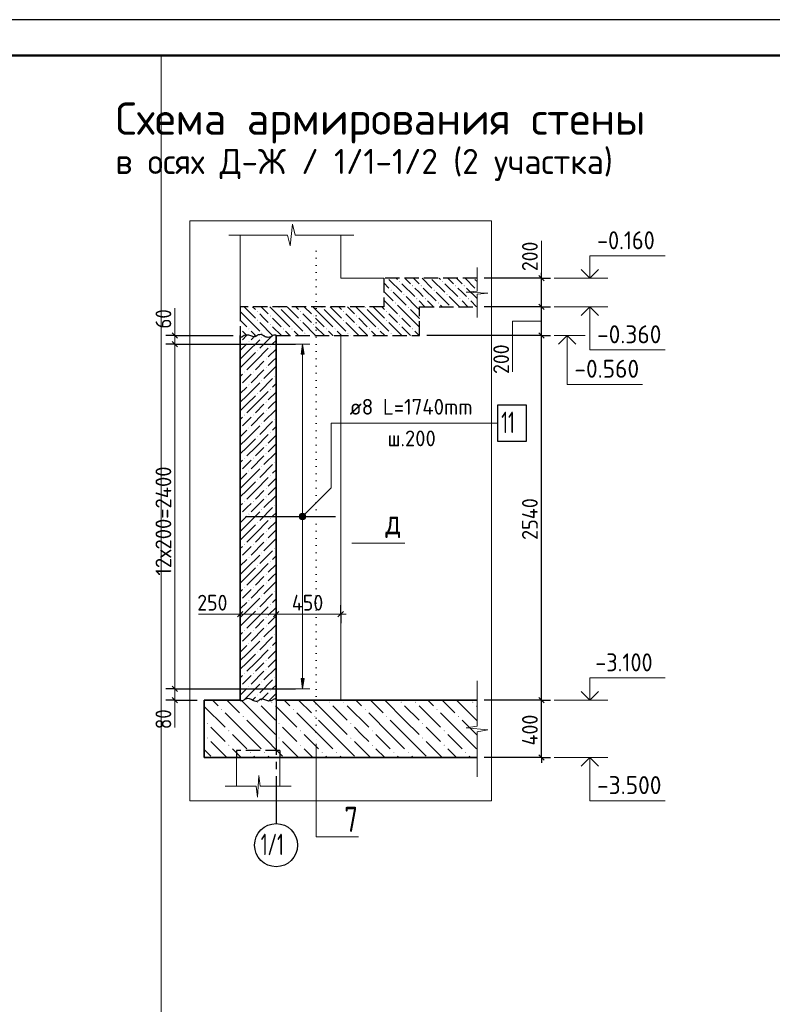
# Model space of a CAD drawing. Header units: millimetres. Extents: x 0 to 42000, y 0 to 29700.
# Tile 11 of 12: x 21027 to 31514, y 15983 to 29700. Entities that reach past the tile are written whole.
import ezdxf

# ---------------------------------------------------------------- set-up
doc = ezdxf.new("R2010")
doc.units = ezdxf.units.MM
for name, pattern in [('______2', [270, 200, -70]), ('______5', [1100, 800, -100, 100, -100]), ('______9', [100, 0, -100])]:
    doc.linetypes.add(name, pattern=pattern)
for name, color, linetype, lineweight in [('Standard', 7, 'Continuous', 25), ('Высотные отметки', 7, 'Continuous', 25), ('ЖБ Перекрытие верхний уровень', 7, '______2', 25), ('ЖБ Перекрытие нижний уровень с отделкой', 7, '______2', 25), ('ЖБ Плита Фундамента верхний уровень', 7, 'Continuous', 35), ('ЖБ Стена верхний уровень', 7, 'Continuous', 35), ('Заголовок чертежа', 7, 'Continuous', 25), ('Позиционная метка линия выноска', 7, 'Continuous', 13), ('Примечания', 7, 'Continuous', 13), ('Размерная линия_ общее', 7, 'Continuous', 13), ('Сечения символ', 7, 'Continuous', 25)]:
    doc.layers.add(name, color=color, linetype=linetype, lineweight=lineweight)
doc.layers.add('Оси', color=7, linetype='______5')
doc.layers.add('Размерная выноска', color=7, linetype='Continuous')
doc.layers.add('Стена Хомут', color=7, linetype='Continuous', lineweight=25, true_color=0x6e3c1e)
doc.styles.add('ISOCPEUR', font='txt')

msp = doc.modelspace()

# ---------------------------------------------------------------- hatches: boundary and pattern name
at = {"layer": 'ЖБ Перекрытие верхний уровень', "linetype": 'Continuous', "lineweight": 18, "transparency": 33554687}
for points in [[(26195, 25932), (26201, 25939), (26208, 25932), (26201, 25926)], [(26315, 26052), (26321, 26059), (26328, 26052), (26321, 26046)], [(26495, 25992), (26501, 25999), (26508, 25992), (26501, 25986)], [(26615, 25992), (26621, 25999), (26628, 25992), (26621, 25986)], [(26795, 25932), (26801, 25939), (26808, 25932), (26801, 25926)], [(26915, 26052), (26921, 26059), (26928, 26052), (26921, 26046)], [(27095, 25992), (27101, 25999), (27108, 25992), (27101, 25986)], [(27215, 25992), (27221, 25999), (27228, 25992), (27221, 25986)], [(27395, 25932), (27400, 25937), (27400, 25927)], [(26375, 25872), (26381, 25879), (26388, 25872), (26381, 25866)], [(26555, 25812), (26561, 25819), (26568, 25812), (26561, 25806)], [(26675, 25812), (26681, 25819), (26688, 25812), (26681, 25806)], [(26975, 25872), (26981, 25879), (26988, 25872), (26981, 25866)], [(27155, 25812), (27161, 25819), (27168, 25812), (27161, 25806)], [(27275, 25812), (27281, 25819), (27288, 25812), (27281, 25806)], [(26255, 25752), (26261, 25759), (26268, 25752), (26261, 25746)], [(26855, 25752), (26861, 25759), (26868, 25752), (26861, 25746)]]:
    msp.add_hatch(color=7, dxfattribs=at).paths.add_polyline_path(points, flags=16)
at = {"layer": 'ЖБ Перекрытие нижний уровень с отделкой', "linetype": 'Continuous', "lineweight": 18, "transparency": 33554687}
for points in [[(24635, 25692), (24641, 25699), (24648, 25692), (24641, 25686)], [(25235, 25692), (25241, 25699), (25248, 25692), (25241, 25686)], [(25835, 25692), (25841, 25699), (25848, 25692), (25841, 25686)], [(26435, 25692), (26441, 25699), (26448, 25692), (26441, 25686)], [(24335, 25632), (24341, 25639), (24348, 25632), (24341, 25626)], [(24335, 25512), (24341, 25519), (24348, 25512), (24341, 25506)], [(24515, 25572), (24521, 25579), (24528, 25572), (24521, 25566)], [(24935, 25632), (24941, 25639), (24948, 25632), (24941, 25626)], [(24935, 25512), (24941, 25519), (24948, 25512), (24941, 25506)], [(25115, 25572), (25121, 25579), (25128, 25572), (25121, 25566)], [(25535, 25632), (25541, 25639), (25548, 25632), (25541, 25626)], [(25535, 25512), (25541, 25519), (25548, 25512), (25541, 25506)], [(25715, 25572), (25721, 25579), (25728, 25572), (25721, 25566)], [(26135, 25632), (26141, 25639), (26148, 25632), (26141, 25626)], [(26135, 25512), (26141, 25519), (26148, 25512), (26141, 25506)], [(26315, 25572), (26321, 25579), (26328, 25572), (26321, 25566)], [(24100, 25397), (24101, 25399), (24108, 25392), (24101, 25386), (24100, 25387)], [(24215, 25392), (24221, 25399), (24228, 25392), (24221, 25386)], [(24515, 25452), (24521, 25459), (24528, 25452), (24521, 25446)], [(24695, 25392), (24701, 25399), (24708, 25392), (24701, 25386)], [(24815, 25392), (24821, 25399), (24828, 25392), (24821, 25386)], [(25115, 25452), (25121, 25459), (25128, 25452), (25121, 25446)], [(25295, 25392), (25301, 25399), (25308, 25392), (25301, 25386)], [(25415, 25392), (25421, 25399), (25428, 25392), (25421, 25386)], [(25715, 25452), (25721, 25459), (25728, 25452), (25721, 25446)], [(25895, 25392), (25901, 25399), (25908, 25392), (25901, 25386)], [(26015, 25392), (26021, 25399), (26028, 25392), (26021, 25386)], [(26315, 25452), (26321, 25459), (26328, 25452), (26321, 25446)], [(26495, 25392), (26501, 25399), (26508, 25392), (26501, 25386)], [(24395, 25332), (24401, 25339), (24408, 25332), (24401, 25326)], [(24995, 25332), (25001, 25339), (25008, 25332), (25001, 25326)], [(25595, 25332), (25601, 25339), (25608, 25332), (25601, 25326)], [(26195, 25332), (26201, 25339), (26208, 25332), (26201, 25326)]]:
    msp.add_hatch(color=7, dxfattribs=at).paths.add_polyline_path(points, flags=16)
at = {"layer": 'ЖБ Плита Фундамента верхний уровень', "linetype": 'Continuous', "lineweight": 18, "transparency": 33554687}
for points in [[(24335, 20192), (24341, 20199), (24348, 20192), (24341, 20186)], [(24535, 20192), (24541, 20199), (24548, 20192), (24541, 20186)], [(25335, 20192), (25341, 20199), (25348, 20192), (25341, 20186)], [(25535, 20192), (25541, 20199), (25548, 20192), (25541, 20186)], [(26335, 20192), (26341, 20199), (26348, 20192), (26341, 20186)], [(26535, 20192), (26541, 20199), (26548, 20192), (26541, 20186)], [(27335, 20192), (27341, 20199), (27348, 20192), (27341, 20186)], [(23835, 20092), (23841, 20099), (23848, 20092), (23841, 20086)], [(24835, 20092), (24841, 20099), (24848, 20092), (24841, 20086)], [(25835, 20092), (25841, 20099), (25848, 20092), (25841, 20086)], [(26835, 20092), (26841, 20099), (26848, 20092), (26841, 20086)], [(23635, 19892), (23641, 19899), (23648, 19892), (23641, 19886)], [(24135, 19992), (24141, 19999), (24148, 19992), (24141, 19986)], [(24635, 19892), (24641, 19899), (24648, 19892), (24641, 19886)], [(25135, 19992), (25141, 19999), (25148, 19992), (25141, 19986)], [(25635, 19892), (25641, 19899), (25648, 19892), (25641, 19886)], [(26135, 19992), (26141, 19999), (26148, 19992), (26141, 19986)], [(26635, 19892), (26641, 19899), (26648, 19892), (26641, 19886)], [(27135, 19992), (27141, 19999), (27148, 19992), (27141, 19986)], [(23935, 19792), (23941, 19799), (23948, 19792), (23941, 19786)], [(24935, 19792), (24941, 19799), (24948, 19792), (24941, 19786)], [(25935, 19792), (25941, 19799), (25948, 19792), (25941, 19786)], [(26935, 19792), (26941, 19799), (26948, 19792), (26941, 19786)], [(23635, 19692), (23641, 19699), (23648, 19692), (23641, 19686)], [(24635, 19692), (24641, 19699), (24648, 19692), (24641, 19686)], [(25635, 19692), (25641, 19699), (25648, 19692), (25641, 19686)], [(26635, 19692), (26641, 19699), (26648, 19692), (26641, 19686)], [(23935, 19592), (23941, 19599), (23948, 19592), (23941, 19586)], [(24235, 19492), (24241, 19499), (24248, 19492), (24241, 19486)], [(24435, 19492), (24441, 19499), (24448, 19492), (24441, 19486)], [(24935, 19592), (24941, 19599), (24948, 19592), (24941, 19586)], [(25235, 19492), (25241, 19499), (25248, 19492), (25241, 19486)], [(25435, 19492), (25441, 19499), (25448, 19492), (25441, 19486)], [(25935, 19592), (25941, 19599), (25948, 19592), (25941, 19586)], [(26235, 19492), (26241, 19499), (26248, 19492), (26241, 19486)], [(26435, 19492), (26441, 19499), (26448, 19492), (26441, 19486)], [(26935, 19592), (26941, 19599), (26948, 19592), (26941, 19586)], [(27235, 19492), (27241, 19499), (27248, 19492), (27241, 19486)]]:
    msp.add_hatch(color=7, dxfattribs=at).paths.add_polyline_path(points, flags=16)
at = {"layer": 'ЖБ Стена верхний уровень', "linetype": 'Continuous', "lineweight": 18, "transparency": 33554687}
for points in [[(24396, 25272), (24401, 25277), (24406, 25272), (24401, 25267)], [(24100, 25216), (24101, 25217), (24106, 25212), (24101, 25207), (24100, 25209)], [(24216, 25212), (24221, 25217), (24226, 25212), (24221, 25207)], [(24516, 25152), (24521, 25157), (24526, 25152), (24521, 25147)], [(24336, 25092), (24341, 25097), (24346, 25092), (24341, 25087)], [(24456, 24972), (24461, 24977), (24466, 24972), (24461, 24967)], [(24456, 24852), (24461, 24857), (24466, 24852), (24461, 24847)], [(24156, 24792), (24161, 24797), (24166, 24792), (24161, 24787)], [(24276, 24792), (24281, 24797), (24286, 24792), (24281, 24787)], [(24576, 24732), (24581, 24737), (24586, 24732), (24581, 24727)], [(24100, 24616), (24101, 24617), (24106, 24612), (24101, 24607), (24100, 24609)], [(24216, 24612), (24221, 24617), (24226, 24612), (24221, 24607)], [(24396, 24672), (24401, 24677), (24406, 24672), (24401, 24667)], [(24516, 24552), (24521, 24557), (24526, 24552), (24521, 24547)], [(24336, 24492), (24341, 24497), (24346, 24492), (24341, 24487)], [(24456, 24372), (24461, 24377), (24466, 24372), (24461, 24367)], [(24156, 24192), (24161, 24197), (24166, 24192), (24161, 24187)], [(24276, 24192), (24281, 24197), (24286, 24192), (24281, 24187)], [(24456, 24252), (24461, 24257), (24466, 24252), (24461, 24247)], [(24100, 24016), (24101, 24017), (24106, 24012), (24101, 24007), (24100, 24009)], [(24216, 24012), (24221, 24017), (24226, 24012), (24221, 24007)], [(24396, 24072), (24401, 24077), (24406, 24072), (24401, 24067)], [(24576, 24132), (24581, 24137), (24586, 24132), (24581, 24127)], [(24336, 23892), (24341, 23897), (24346, 23892), (24341, 23887)], [(24516, 23952), (24521, 23957), (24526, 23952), (24521, 23947)], [(24456, 23772), (24461, 23777), (24466, 23772), (24461, 23767)], [(24156, 23592), (24161, 23597), (24166, 23592), (24161, 23587)], [(24276, 23592), (24281, 23597), (24286, 23592), (24281, 23587)], [(24456, 23652), (24461, 23657), (24466, 23652), (24461, 23647)], [(24396, 23472), (24401, 23477), (24406, 23472), (24401, 23467)], [(24576, 23532), (24581, 23537), (24586, 23532), (24581, 23527)], [(24100, 23416), (24101, 23417), (24106, 23412), (24101, 23407), (24100, 23409)], [(24216, 23412), (24221, 23417), (24226, 23412), (24221, 23407)], [(24516, 23352), (24521, 23357), (24526, 23352), (24521, 23347)], [(24336, 23292), (24341, 23297), (24346, 23292), (24341, 23287)], [(24456, 23172), (24461, 23177), (24466, 23172), (24461, 23167)], [(24456, 23052), (24461, 23057), (24466, 23052), (24461, 23047)], [(24156, 22992), (24161, 22997), (24166, 22992), (24161, 22987)], [(24276, 22992), (24281, 22997), (24286, 22992), (24281, 22987)], [(24576, 22932), (24581, 22937), (24586, 22932), (24581, 22927)], [(24100, 22816), (24101, 22817), (24106, 22812), (24101, 22807), (24100, 22809)], [(24216, 22812), (24221, 22817), (24226, 22812), (24221, 22807)], [(24396, 22872), (24401, 22877), (24406, 22872), (24401, 22867)], [(24336, 22692), (24341, 22697), (24346, 22692), (24341, 22687)], [(24516, 22752), (24521, 22757), (24526, 22752), (24521, 22747)], [(24456, 22572), (24461, 22577), (24466, 22572), (24461, 22567)], [(24156, 22392), (24161, 22397), (24166, 22392), (24161, 22387)], [(24276, 22392), (24281, 22397), (24286, 22392), (24281, 22387)], [(24456, 22452), (24461, 22457), (24466, 22452), (24461, 22447)], [(24396, 22272), (24401, 22277), (24406, 22272), (24401, 22267)], [(24576, 22332), (24581, 22337), (24586, 22332), (24581, 22327)], [(24100, 22216), (24101, 22217), (24106, 22212), (24101, 22207), (24100, 22209)], [(24216, 22212), (24221, 22217), (24226, 22212), (24221, 22207)], [(24336, 22092), (24341, 22097), (24346, 22092), (24341, 22087)], [(24516, 22152), (24521, 22157), (24526, 22152), (24521, 22147)], [(24456, 21972), (24461, 21977), (24466, 21972), (24461, 21967)], [(24456, 21852), (24461, 21857), (24466, 21852), (24461, 21847)], [(24156, 21792), (24161, 21797), (24166, 21792), (24161, 21787)], [(24276, 21792), (24281, 21797), (24286, 21792), (24281, 21787)], [(24396, 21672), (24401, 21677), (24406, 21672), (24401, 21667)], [(24576, 21732), (24581, 21737), (24586, 21732), (24581, 21727)], [(24100, 21616), (24101, 21617), (24106, 21612), (24101, 21607), (24100, 21609)], [(24216, 21612), (24221, 21617), (24226, 21612), (24221, 21607)], [(24516, 21552), (24521, 21557), (24526, 21552), (24521, 21547)], [(24336, 21492), (24341, 21497), (24346, 21492), (24341, 21487)], [(24456, 21372), (24461, 21377), (24466, 21372), (24461, 21367)], [(24156, 21192), (24161, 21197), (24166, 21192), (24161, 21187)], [(24276, 21192), (24281, 21197), (24286, 21192), (24281, 21187)], [(24456, 21252), (24461, 21257), (24466, 21252), (24461, 21247)], [(24576, 21132), (24581, 21137), (24586, 21132), (24581, 21127)], [(24100, 21016), (24101, 21017), (24106, 21012), (24101, 21007), (24100, 21009)], [(24216, 21012), (24221, 21017), (24226, 21012), (24221, 21007)], [(24396, 21072), (24401, 21077), (24406, 21072), (24401, 21067)], [(24336, 20892), (24341, 20897), (24346, 20892), (24341, 20887)], [(24516, 20952), (24521, 20957), (24526, 20952), (24521, 20947)], [(24456, 20772), (24461, 20777), (24466, 20772), (24461, 20767)], [(24156, 20592), (24161, 20597), (24166, 20592), (24161, 20587)], [(24276, 20592), (24281, 20597), (24286, 20592), (24281, 20587)], [(24456, 20652), (24461, 20657), (24466, 20652), (24461, 20647)], [(24396, 20472), (24401, 20477), (24406, 20472), (24401, 20467)], [(24576, 20532), (24581, 20537), (24586, 20532), (24581, 20527)], [(24100, 20416), (24101, 20417), (24106, 20412), (24101, 20407), (24100, 20409)], [(24216, 20412), (24221, 20417), (24226, 20412), (24221, 20407)], [(24516, 20352), (24521, 20357), (24526, 20352), (24521, 20347)], [(24336, 20292), (24341, 20297), (24346, 20292), (24341, 20287)]]:
    msp.add_hatch(color=7, dxfattribs=at).paths.add_polyline_path(points, flags=16)
at = {"layer": 'Позиционная метка линия выноска', "linetype": 'Continuous', "lineweight": 13, "transparency": 33554687}
for points in [[(25001, 22748), (24938, 22812), (24926, 22791)], [(25001, 22748), (24926, 22791), (24981, 22737)], [(24981, 22737), (24926, 22791), (24926, 22769)], [(25013, 22769), (24958, 22823), (24938, 22812)], [(25013, 22769), (24938, 22812), (25001, 22748)], [(25013, 22791), (24981, 22823), (24958, 22823)], [(25013, 22791), (24958, 22823), (25013, 22769)], [(24981, 22823), (25013, 22791), (25001, 22812)], [(24981, 22737), (24926, 22769), (24958, 22737)], [(24958, 22737), (24926, 22769), (24938, 22748)]]:
    msp.add_hatch(color=7, dxfattribs=at).paths.add_polyline_path(points)
at = {"layer": 'Стена Хомут', "linetype": 'Continuous', "lineweight": 13, "transparency": 33554687}
msp.add_hatch(color=7, dxfattribs=at).paths.add_polyline_path([(24989, 25040), (24969, 25180), (24949, 25040)])
msp.add_hatch(color=7, dxfattribs=at).paths.add_polyline_path([(24989, 20520), (24969, 20380), (24949, 20520)], flags=16)

# ---------------------------------------------------------------- linework, layer by layer
at = {"layer": 'Standard', "color": 7, "linetype": 'Continuous', "lineweight": 13, "transparency": 33554687}
for p, q in [((24794, 26550), (24829, 26850)), ((24829, 26850), (24864, 26700)), ((23942, 26700), (24760, 26700)), ((24760, 26700), (24794, 26550)), ((24864, 26700), (25682, 26700)), ((25682, 26700), (25682, 26700)), ((27400, 26249), (27400, 25920)), ((27400, 25920), (27250, 25906)), ((27250, 25906), (27550, 25892)), ((27550, 25892), (27400, 25878)), ((27400, 25878), (27400, 25549)), ((27400, 25549), (27400, 25549)), ((23190, 25300), (23190, 25375)), ((23190, 25180), (23190, 20380)), ((27400, 20490), (27400, 19860)), ((23190, 20380), (23190, 20220)), ((23190, 20220), (23190, 20145)), ((27400, 19860), (27250, 19833)), ((27250, 19833), (27550, 19807)), ((27550, 19807), (27400, 19780)), ((27400, 19780), (27400, 19150)), ((24342, 18870), (24361, 19170)), ((24361, 19170), (24379, 19020)), ((27400, 19150), (27400, 19150)), ((23891, 19020), (24324, 19020)), ((24324, 19020), (24342, 18870)), ((24379, 19020), (24811, 19020)), ((24811, 19020), (24811, 19020))]:
    msp.add_line(p, q, dxfattribs=at)
at = {"layer": 'Standard', "color": 7, "linetype": 'Continuous', "lineweight": 18, "transparency": 33554687}
for p, q in [((24100, 26700), (24100, 26100)), ((25500, 26700), (25500, 26100)), ((24100, 26100), (24100, 25700)), ((26100, 26100), (25500, 26100)), ((25500, 20220), (25500, 25300)), ((24050, 19420), (24050, 19020)), ((24650, 19420), (24650, 19020))]:
    msp.add_line(p, q, dxfattribs=at)
at = {"layer": 'Standard', "color": 7, "linetype": 'Continuous', "lineweight": -3, "transparency": 33554687}
for p, q in [((28296, 26100), (28171, 26100)), ((28296, 26100), (28296, 26175)), ((28296, 26100), (28421, 26100)), ((28296, 25700), (28296, 26100)), ((28296, 25700), (28171, 25700)), ((28296, 25700), (28421, 25700)), ((28296, 25300), (28296, 25700)), ((23190, 25300), (23065, 25300)), ((23190, 25300), (23315, 25300)), ((23190, 25300), (24000, 25300)), ((28296, 25300), (28171, 25300)), ((28296, 25300), (28421, 25300)), ((28296, 20220), (28296, 25300)), ((23190, 25180), (23065, 25180)), ((23190, 25180), (23315, 25180)), ((23190, 25180), (24869, 25180)), ((23190, 20380), (23065, 20380)), ((23190, 20380), (23315, 20380)), ((23190, 20380), (24869, 20380)), ((23190, 20220), (23065, 20220)), ((23190, 20220), (23315, 20220)), ((23190, 20220), (23500, 20220)), ((28296, 20220), (28171, 20220)), ((28296, 20220), (28421, 20220)), ((28296, 19420), (27500, 19420)), ((28296, 19420), (28171, 19420)), ((28296, 19420), (28421, 19420)), ((28296, 19420), (28296, 19345))]:
    msp.add_line(p, q, dxfattribs=at)
at = {"layer": 'Standard', "color": 7, "linetype": 'Continuous', "lineweight": 25, "transparency": 33554687}
for p, q in [((28334, 26063), (28259, 26138)), ((28334, 25663), (28259, 25738)), ((23152, 25338), (23227, 25263)), ((28334, 25263), (28259, 25338)), ((23152, 25217), (23227, 25142)), ((23152, 20417), (23227, 20342)), ((23152, 20258), (23227, 20182)), ((28334, 20182), (28259, 20258)), ((28334, 19382), (28259, 19458))]:
    msp.add_line(p, q, dxfattribs=at)
msp.add_lwpolyline([(0, 0), (42000, 0), (42000, 29700), (0, 29700), (0, 0)], close=True, dxfattribs=at)
at = {"layer": 'Standard', "color": 7, "linetype": 'Continuous', "lineweight": 50, "transparency": 33554687}
msp.add_lwpolyline([(2000, 29200), (41500, 29200), (41500, 500), (2000, 500), (2000, 29200)], close=True, dxfattribs=at)
at = {"layer": 'Standard', "color": 7, "linetype": 'Continuous', "lineweight": 13, "transparency": 33554687}
for points in [[(23000, 29200), (2000, 29200), (2000, 500), (23000, 500), (23000, 29200)], [(41500, 29200), (20254, 29200), (20254, 6000), (41500, 6000), (41500, 29200)], [(23190, 25300), (23190, 25296), (23190, 25296), (23190, 25180)]]:
    msp.add_lwpolyline(points, dxfattribs=at)
at = {"layer": 'Standard', "color": 254, "linetype": 'Continuous', "lineweight": 18, "true_color": 0xc4c4ff, "transparency": 33554687}
msp.add_lwpolyline([(23400, 18820), (27600, 18820), (27600, 26900), (23400, 26900), (23400, 18820)], dxfattribs=at)
at = {"layer": 'Standard', "color": 7, "linetype": 'Continuous', "lineweight": -3, "transparency": 33554687}
for points in [[(28296, 26100), (28279, 26100), (28279, 26100), (27500, 26100)], [(28296, 25700), (28279, 25700), (28279, 25700), (27500, 25700)], [(28296, 25300), (28279, 25300), (28279, 25300), (26700, 25300)], [(28296, 20220), (28279, 20220), (28279, 20220), (28279, 20220), (28279, 20220), (28228, 20220), (28228, 20220), (27500, 20220)], [(28296, 19420), (28296, 19508), (28296, 19508), (28296, 20220)]]:
    msp.add_lwpolyline(points, dxfattribs=at)
at = {"layer": 'Высотные отметки', "color": 7, "linetype": 'Continuous', "lineweight": 35, "transparency": 33554687}
for p, q in [((28972, 26100), (28851, 26221)), ((28972, 26100), (28851, 26221)), ((28972, 26100), (29094, 26221)), ((28972, 26100), (29094, 26221)), ((28972, 25700), (28851, 25579)), ((28972, 25700), (28851, 25579)), ((28972, 25700), (29094, 25579)), ((28972, 25700), (29094, 25579)), ((28656, 25300), (28535, 25179)), ((28656, 25300), (28535, 25179)), ((28656, 25300), (28778, 25179)), ((28656, 25300), (28778, 25179)), ((28972, 20220), (28851, 20341)), ((28972, 20220), (28851, 20341)), ((28972, 20220), (29094, 20341)), ((28972, 20220), (29094, 20341)), ((28972, 19420), (28851, 19299)), ((28972, 19420), (28851, 19299)), ((28972, 19420), (29094, 19299)), ((28972, 19420), (29094, 19299))]:
    msp.add_line(p, q, dxfattribs=at)
at = {"layer": 'Высотные отметки', "color": 7, "linetype": 'Continuous', "lineweight": 13, "transparency": 33554687}
for p, q in [((28472, 26100), (29222, 26100)), ((28472, 26100), (29222, 26100)), ((28472, 25700), (29222, 25700)), ((28472, 25700), (29222, 25700)), ((28472, 25300), (28906, 25300)), ((28472, 25300), (28906, 25300)), ((28472, 20220), (29222, 20220)), ((28472, 20220), (29222, 20220)), ((28472, 19420), (29222, 19420)), ((28472, 19420), (29222, 19420))]:
    msp.add_line(p, q, dxfattribs=at)
for points in [[(28972, 26100), (28972, 26410), (30022, 26410)], [(28972, 26100), (28972, 26410), (30022, 26410)], [(28972, 25700), (28972, 25100), (30022, 25100)], [(28972, 25700), (28972, 25100), (30022, 25100)], [(28656, 25300), (28656, 24620), (29706, 24620)], [(28656, 25300), (28656, 24620), (29706, 24620)], [(28972, 20220), (28972, 20530), (30022, 20530)], [(28972, 20220), (28972, 20530), (30022, 20530)], [(28972, 19420), (28972, 18820), (30022, 18820)], [(28972, 19420), (28972, 18820), (30022, 18820)]]:
    msp.add_lwpolyline(points, dxfattribs=at)
at = {"layer": 'ЖБ Перекрытие верхний уровень', "color": 7, "linetype": '______2', "lineweight": 25, "transparency": 33554687}
for p, q in [((26100, 26100), (26100, 25700)), ((27400, 26100), (26100, 26100)), ((26600, 25700), (27400, 25700))]:
    msp.add_line(p, q, dxfattribs=at)
at = {"layer": 'ЖБ Перекрытие верхний уровень', "color": 9, "linetype": 'Continuous', "lineweight": 18, "true_color": 0xc7c7c7, "transparency": 33554687}
for p, q in [((26171, 26082), (26351, 25902)), ((26291, 26082), (26273, 26100)), ((26393, 26100), (26471, 26022)), ((26513, 26100), (26591, 26022)), ((26633, 26100), (26771, 25962)), ((26771, 26082), (26951, 25902)), ((26891, 26082), (26873, 26100)), ((26993, 26100), (27071, 26022)), ((27113, 26100), (27191, 26022)), ((27233, 26100), (27371, 25962)), ((27371, 26082), (27400, 26054)), ((26100, 26034), (26171, 25962)), ((26351, 26022), (26531, 25842)), ((26591, 25902), (26531, 25962)), ((26651, 25962), (26831, 25782)), ((26951, 26022), (27131, 25842)), ((27191, 25902), (27131, 25962)), ((27251, 25962), (27400, 25814)), ((26100, 25914), (26231, 25782)), ((26231, 25902), (26411, 25722)), ((26553, 25700), (26411, 25842)), ((26651, 25842), (26591, 25902)), ((26831, 25902), (27011, 25722)), ((27153, 25700), (27011, 25842)), ((27251, 25842), (27191, 25902)), ((26111, 25782), (26193, 25700)), ((26313, 25700), (26291, 25722)), ((26591, 25782), (26673, 25700)), ((26711, 25782), (26793, 25700)), ((26913, 25700), (26891, 25722)), ((27191, 25782), (27273, 25700)), ((27311, 25782), (27393, 25700))]:
    msp.add_line(p, q, dxfattribs=at)
at = {"layer": 'ЖБ Перекрытие нижний уровень с отделкой', "color": 7, "linetype": '______2', "lineweight": 25, "transparency": 33554687}
for p, q in [((24100, 25700), (24100, 25300)), ((26100, 25700), (24100, 25700)), ((26600, 25300), (26600, 25700)), ((24600, 25300), (26600, 25300))]:
    msp.add_line(p, q, dxfattribs=at)
at = {"layer": 'ЖБ Перекрытие нижний уровень с отделкой', "color": 9, "linetype": 'Continuous', "lineweight": 18, "true_color": 0xc7c7c7, "transparency": 33554687}
for p, q in [((24191, 25662), (24153, 25700)), ((24191, 25662), (24311, 25542)), ((24273, 25700), (24311, 25662)), ((24393, 25700), (24491, 25602)), ((24671, 25542), (24513, 25700)), ((24671, 25662), (24791, 25542)), ((24791, 25662), (24753, 25700)), ((24791, 25662), (24911, 25542)), ((24873, 25700), (24911, 25662)), ((24993, 25700), (25091, 25602)), ((25271, 25542), (25113, 25700)), ((25271, 25662), (25391, 25542)), ((25391, 25662), (25353, 25700)), ((25391, 25662), (25511, 25542)), ((25473, 25700), (25511, 25662)), ((25593, 25700), (25691, 25602)), ((25871, 25542), (25713, 25700)), ((25871, 25662), (25991, 25542)), ((25991, 25662), (25953, 25700)), ((25991, 25662), (26111, 25542)), ((26073, 25700), (26111, 25662)), ((26193, 25700), (26291, 25602)), ((26471, 25542), (26313, 25700)), ((26471, 25662), (26591, 25542)), ((26591, 25662), (26553, 25700)), ((26591, 25662), (26600, 25654)), ((24100, 25634), (24191, 25542)), ((24100, 25514), (24191, 25422)), ((24191, 25542), (24371, 25362)), ((24431, 25542), (24371, 25602)), ((24491, 25482), (24431, 25542)), ((24551, 25542), (24671, 25422)), ((24671, 25542), (24791, 25422)), ((24791, 25542), (24971, 25362)), ((25031, 25542), (24971, 25602)), ((25091, 25482), (25031, 25542)), ((25151, 25542), (25271, 25422)), ((25271, 25542), (25391, 25422)), ((25391, 25542), (25571, 25362)), ((25631, 25542), (25571, 25602)), ((25691, 25482), (25631, 25542)), ((25751, 25542), (25871, 25422)), ((25871, 25542), (25991, 25422)), ((25991, 25542), (26171, 25362)), ((26231, 25542), (26171, 25602)), ((26291, 25482), (26231, 25542)), ((26351, 25542), (26471, 25422)), ((26471, 25542), (26591, 25422)), ((26591, 25542), (26600, 25534)), ((24371, 25482), (24551, 25302)), ((24551, 25422), (24673, 25300)), ((24971, 25482), (25151, 25302)), ((25151, 25422), (25273, 25300)), ((25571, 25482), (25751, 25302)), ((25751, 25422), (25873, 25300)), ((26171, 25482), (26351, 25302)), ((26351, 25422), (26473, 25300)), ((24191, 25302), (24131, 25362)), ((24193, 25300), (24191, 25302)), ((24251, 25362), (24313, 25300)), ((24431, 25302), (24433, 25300)), ((24791, 25302), (24731, 25362)), ((24793, 25300), (24791, 25302)), ((24851, 25362), (24913, 25300)), ((25031, 25302), (25033, 25300)), ((25391, 25302), (25331, 25362)), ((25393, 25300), (25391, 25302)), ((25451, 25362), (25513, 25300)), ((25631, 25302), (25633, 25300)), ((25991, 25302), (25931, 25362)), ((25993, 25300), (25991, 25302)), ((26051, 25362), (26113, 25300)), ((26231, 25302), (26233, 25300)), ((26591, 25302), (26531, 25362)), ((26593, 25300), (26591, 25302))]:
    msp.add_line(p, q, dxfattribs=at)
at = {"layer": 'ЖБ Плита Фундамента верхний уровень', "color": 7, "linetype": 'Continuous', "lineweight": 35, "transparency": 33554687}
for p, q in [((23600, 20220), (23600, 19420)), ((24100, 20220), (23600, 20220)), ((27400, 20220), (24600, 20220)), ((23600, 19420), (27400, 19420))]:
    msp.add_line(p, q, dxfattribs=at)
at = {"layer": 'ЖБ Плита Фундамента верхний уровень', "color": 252, "linetype": 'Continuous', "lineweight": 18, "true_color": 0x8f8f8f, "transparency": 33554687}
for p, q in [((23713, 20220), (23791, 20142)), ((23913, 20220), (24091, 20042)), ((24391, 19942), (24113, 20220)), ((24713, 20220), (24791, 20142)), ((24913, 20220), (25091, 20042)), ((25391, 19942), (25113, 20220)), ((25713, 20220), (25791, 20142)), ((25913, 20220), (26091, 20042)), ((26391, 19942), (26113, 20220)), ((26713, 20220), (26791, 20142)), ((26913, 20220), (27091, 20042)), ((27391, 19942), (27113, 20220)), ((23600, 20134), (23891, 19842)), ((24191, 19742), (23891, 20042)), ((24391, 20142), (24591, 19942)), ((24591, 20142), (24891, 19842)), ((25191, 19742), (24891, 20042)), ((25391, 20142), (25591, 19942)), ((25591, 20142), (25891, 19842)), ((26191, 19742), (25891, 20042)), ((26391, 20142), (26591, 19942)), ((26591, 20142), (26891, 19842)), ((27191, 19742), (26891, 20042)), ((27391, 20142), (27400, 20134)), ((24191, 19942), (24391, 19742)), ((24391, 19942), (24591, 19742)), ((25191, 19942), (25391, 19742)), ((25391, 19942), (25591, 19742)), ((26191, 19942), (26391, 19742)), ((26391, 19942), (26591, 19742)), ((27191, 19942), (27391, 19742)), ((27391, 19942), (27400, 19934)), ((23791, 19742), (23691, 19842)), ((24791, 19742), (24691, 19842)), ((25791, 19742), (25691, 19842)), ((26791, 19742), (26691, 19842)), ((23691, 19642), (23913, 19420)), ((23891, 19642), (23791, 19742)), ((23991, 19742), (24191, 19542)), ((24191, 19742), (24391, 19542)), ((24391, 19742), (24691, 19442)), ((24691, 19642), (24913, 19420)), ((24891, 19642), (24791, 19742)), ((24991, 19742), (25191, 19542)), ((25191, 19742), (25391, 19542)), ((25391, 19742), (25691, 19442)), ((25691, 19642), (25913, 19420)), ((25891, 19642), (25791, 19742)), ((25991, 19742), (26191, 19542)), ((26191, 19742), (26391, 19542)), ((26391, 19742), (26691, 19442)), ((26691, 19642), (26913, 19420)), ((26891, 19642), (26791, 19742)), ((26991, 19742), (27191, 19542)), ((27191, 19742), (27391, 19542)), ((27391, 19742), (27400, 19734)), ((23600, 19534), (23691, 19442)), ((23991, 19542), (24113, 19420)), ((24991, 19542), (25113, 19420)), ((25991, 19542), (26113, 19420)), ((26991, 19542), (27113, 19420)), ((24313, 19420), (24291, 19442)), ((24491, 19442), (24513, 19420)), ((25313, 19420), (25291, 19442)), ((25491, 19442), (25513, 19420)), ((26313, 19420), (26291, 19442)), ((26491, 19442), (26513, 19420)), ((27313, 19420), (27291, 19442))]:
    msp.add_line(p, q, dxfattribs=at)
at = {"layer": 'ЖБ Стена верхний уровень', "color": 7, "linetype": 'Continuous', "lineweight": 35, "transparency": 33554687}
for p, q in [((24100, 25300), (24100, 20220)), ((24600, 20220), (24600, 25300))]:
    msp.add_line(p, q, dxfattribs=at)
at = {"layer": 'ЖБ Стена верхний уровень', "color": 251, "linetype": 'Continuous', "lineweight": 18, "true_color": 0x494949, "transparency": 33554687}
for p, q in [((24131, 25242), (24189, 25300)), ((24191, 25062), (24371, 25242)), ((24309, 25300), (24251, 25242)), ((24549, 25300), (24371, 25122)), ((24191, 25182), (24100, 25091)), ((24311, 24942), (24491, 25122)), ((24600, 25111), (24491, 25002)), ((24600, 25231), (24551, 25182)), ((24191, 25062), (24100, 24971)), ((24311, 25062), (24191, 24942)), ((24551, 24942), (24600, 24991)), ((24191, 24942), (24100, 24851)), ((24311, 24942), (24191, 24822)), ((24431, 24942), (24311, 24822)), ((24600, 24871), (24431, 24702)), ((24491, 24882), (24551, 24942)), ((24131, 24762), (24100, 24731)), ((24131, 24642), (24191, 24702)), ((24191, 24702), (24251, 24762)), ((24431, 24822), (24251, 24642)), ((24551, 24702), (24371, 24522)), ((24191, 24582), (24100, 24491)), ((24191, 24462), (24371, 24642)), ((24600, 24631), (24551, 24582)), ((24191, 24462), (24100, 24371)), ((24311, 24462), (24191, 24342)), ((24311, 24342), (24491, 24522)), ((24600, 24511), (24491, 24402)), ((24191, 24342), (24100, 24251)), ((24311, 24342), (24191, 24222)), ((24431, 24342), (24311, 24222)), ((24491, 24282), (24551, 24342)), ((24551, 24342), (24600, 24391)), ((24131, 24162), (24100, 24131)), ((24191, 24102), (24251, 24162)), ((24431, 24222), (24251, 24042)), ((24600, 24271), (24431, 24102)), ((24131, 24042), (24191, 24102)), ((24191, 23862), (24371, 24042)), ((24551, 24102), (24371, 23922)), ((24600, 24031), (24551, 23982)), ((24191, 23982), (24100, 23891)), ((24311, 23742), (24491, 23922)), ((24600, 23911), (24491, 23802)), ((24191, 23862), (24100, 23771)), ((24191, 23742), (24100, 23651)), ((24311, 23862), (24191, 23742)), ((24311, 23742), (24191, 23622)), ((24431, 23742), (24311, 23622)), ((24491, 23682), (24551, 23742)), ((24551, 23742), (24600, 23791)), ((24431, 23622), (24251, 23442)), ((24600, 23671), (24431, 23502)), ((24131, 23562), (24100, 23531)), ((24131, 23442), (24191, 23502)), ((24191, 23502), (24251, 23562)), ((24551, 23502), (24371, 23322)), ((24191, 23382), (24100, 23291)), ((24191, 23262), (24371, 23442)), ((24311, 23142), (24491, 23322)), ((24600, 23431), (24551, 23382)), ((24191, 23262), (24100, 23171)), ((24311, 23262), (24191, 23142)), ((24600, 23311), (24491, 23202)), ((24551, 23142), (24600, 23191)), ((24191, 23142), (24100, 23051)), ((24311, 23142), (24191, 23022)), ((24431, 23142), (24311, 23022)), ((24600, 23071), (24431, 22902)), ((24491, 23082), (24551, 23142)), ((24131, 22962), (24100, 22931)), ((24191, 22902), (24251, 22962)), ((24431, 23022), (24251, 22842)), ((24191, 22782), (24100, 22691)), ((24131, 22842), (24191, 22902)), ((24191, 22662), (24371, 22842)), ((24551, 22902), (24371, 22722)), ((24600, 22831), (24551, 22782)), ((24191, 22662), (24100, 22571)), ((24311, 22662), (24191, 22542)), ((24311, 22542), (24491, 22722)), ((24600, 22711), (24491, 22602)), ((24191, 22542), (24100, 22451)), ((24311, 22542), (24191, 22422)), ((24431, 22542), (24311, 22422)), ((24491, 22482), (24551, 22542)), ((24551, 22542), (24600, 22591)), ((24131, 22362), (24100, 22331)), ((24191, 22302), (24251, 22362)), ((24431, 22422), (24251, 22242)), ((24600, 22471), (24431, 22302)), ((24131, 22242), (24191, 22302)), ((24191, 22062), (24371, 22242)), ((24551, 22302), (24371, 22122)), ((24600, 22231), (24551, 22182)), ((24191, 22182), (24100, 22091)), ((24311, 21942), (24491, 22122)), ((24600, 22111), (24491, 22002)), ((24191, 22062), (24100, 21971)), ((24311, 22062), (24191, 21942)), ((24551, 21942), (24600, 21991)), ((24191, 21942), (24100, 21851)), ((24311, 21942), (24191, 21822)), ((24431, 21822), (24251, 21642)), ((24431, 21942), (24311, 21822)), ((24600, 21871), (24431, 21702)), ((24491, 21882), (24551, 21942)), ((24131, 21762), (24100, 21731)), ((24131, 21642), (24191, 21702)), ((24191, 21702), (24251, 21762)), ((24551, 21702), (24371, 21522)), ((24191, 21582), (24100, 21491)), ((24191, 21462), (24371, 21642)), ((24600, 21631), (24551, 21582)), ((24191, 21462), (24100, 21371)), ((24311, 21462), (24191, 21342)), ((24311, 21342), (24491, 21522)), ((24600, 21511), (24491, 21402)), ((24191, 21342), (24100, 21251)), ((24311, 21342), (24191, 21222)), ((24431, 21342), (24311, 21222)), ((24600, 21271), (24431, 21102)), ((24491, 21282), (24551, 21342)), ((24551, 21342), (24600, 21391)), ((24131, 21162), (24100, 21131)), ((24191, 21102), (24251, 21162)), ((24431, 21222), (24251, 21042)), ((24131, 21042), (24191, 21102)), ((24191, 20862), (24371, 21042)), ((24551, 21102), (24371, 20922)), ((24600, 21031), (24551, 20982)), ((24191, 20982), (24100, 20891)), ((24191, 20862), (24100, 20771)), ((24311, 20862), (24191, 20742)), ((24311, 20742), (24491, 20922)), ((24600, 20911), (24491, 20802)), ((24191, 20742), (24100, 20651)), ((24311, 20742), (24191, 20622)), ((24431, 20742), (24311, 20622)), ((24491, 20682), (24551, 20742)), ((24551, 20742), (24600, 20791)), ((24431, 20622), (24251, 20442)), ((24600, 20671), (24431, 20502)), ((24131, 20562), (24100, 20531)), ((24131, 20442), (24191, 20502)), ((24191, 20502), (24251, 20562)), ((24191, 20262), (24371, 20442)), ((24551, 20502), (24371, 20322)), ((24191, 20382), (24100, 20291)), ((24389, 20220), (24491, 20322)), ((24600, 20311), (24509, 20220)), ((24600, 20431), (24551, 20382)), ((24191, 20262), (24149, 20220)), ((24311, 20262), (24269, 20220))]:
    msp.add_line(p, q, dxfattribs=at)
at = {"layer": 'Оси', "color": 8, "linetype": '______5', "lineweight": -3, "transparency": 33554687}
msp.add_line((24600, 20260), (24600, 18500), dxfattribs=at)
at = {"layer": 'Оси', "color": 7, "linetype": 'Continuous', "lineweight": -3, "transparency": 33554687}
msp.add_circle((24600, 18200), 300, dxfattribs=at)
at = {"layer": 'Позиционная метка линия выноска', "color": 7, "linetype": 'Continuous', "lineweight": 13, "transparency": 33554687}
for p, q in [((24938, 22812), (24938, 22812)), ((25001, 22812), (25001, 22812)), ((24938, 22748), (24938, 22748)), ((25001, 22748), (25001, 22748)), ((26395, 22408), (25655, 22408))]:
    msp.add_line(p, q, dxfattribs=at)
msp.add_lwpolyline([(27687, 24080), (25369, 24080), (25369, 23180), (24969, 22780)], dxfattribs=at)
msp.add_circle((24969, 22780), 45, dxfattribs=at)
at = {"layer": 'Примечания', "color": 253, "linetype": '______2', "lineweight": -3, "true_color": 0xababab, "transparency": 33554687}
for p, q in [((24050, 19520), (24050, 19420)), ((24650, 19520), (24050, 19520)), ((24650, 19520), (24650, 19420))]:
    msp.add_line(p, q, dxfattribs=at)
at = {"layer": 'Примечания', "color": 7, "linetype": 'Continuous', "lineweight": 25, "transparency": 33554687}
for points in [[(24200, 25305), (24185, 25305), (24169, 25304), (24154, 25300), (24143, 25293), (24133, 25285), (24121, 25279), (24106, 25275), (24100, 25274)], [(24600, 25305), (24585, 25305), (24569, 25304), (24554, 25300), (24543, 25293), (24533, 25285), (24521, 25279), (24506, 25275), (24491, 25273), (24475, 25275), (24461, 25279), (24447, 25284), (24435, 25291), (24424, 25298), (24412, 25304), (24399, 25310), (24384, 25313), (24368, 25312), (24352, 25309), (24340, 25303), (24330, 25295), (24319, 25288), (24305, 25283), (24289, 25282), (24274, 25285), (24260, 25289), (24246, 25295), (24232, 25300), (24218, 25304), (24203, 25307), (24200, 25307)], [(24100, 20215), (24114, 20215), (24130, 20216), (24145, 20220), (24156, 20227), (24166, 20235), (24178, 20241), (24193, 20245), (24208, 20247), (24224, 20245), (24238, 20241), (24252, 20236), (24264, 20229), (24276, 20222), (24287, 20216), (24300, 20210), (24316, 20207), (24332, 20208), (24347, 20211), (24359, 20217), (24369, 20225), (24380, 20232), (24394, 20237), (24410, 20238), (24426, 20235), (24440, 20231), (24453, 20225), (24467, 20220), (24481, 20216), (24496, 20213), (24500, 20213)], [(24500, 20215), (24514, 20215), (24530, 20216), (24545, 20220), (24556, 20227), (24566, 20235), (24578, 20241), (24593, 20245), (24600, 20246)]]:
    msp.add_lwpolyline(points, dxfattribs=at)
at = {"layer": 'Размерная выноска', "color": 7, "linetype": 'Continuous', "lineweight": 13, "transparency": 33554687}
for p, q in [((28296, 26100), (28296, 26620)), ((23190, 25300), (23190, 25680)), ((24100, 21418), (23520, 21418)), ((23190, 19840), (23190, 20220))]:
    msp.add_line(p, q, dxfattribs=at)
msp.add_lwpolyline([(28296, 25498), (27896, 25498), (27896, 24795)], dxfattribs=at)
at = {"layer": 'Размерная линия_ общее', "color": 253, "linetype": 'Continuous', "lineweight": -3, "true_color": 0xa0a0a0, "transparency": 33554687}
for p, q in [((24100, 21418), (24100, 21543)), ((24600, 21418), (24600, 21543)), ((25500, 21418), (25500, 21543)), ((24100, 21418), (24100, 21293)), ((24100, 21418), (24100, 21323)), ((24600, 21418), (24600, 21293)), ((24600, 21418), (24600, 21323)), ((25500, 21418), (25500, 21293)), ((25500, 21418), (25500, 21404))]:
    msp.add_line(p, q, dxfattribs=at)
at = {"layer": 'Размерная линия_ общее', "color": 7, "linetype": 'Continuous', "lineweight": 13, "transparency": 33554687}
for p, q in [((24100, 21418), (24025, 21418)), ((24600, 21418), (24100, 21418)), ((25500, 21418), (24600, 21418)), ((25500, 21418), (25575, 21418))]:
    msp.add_line(p, q, dxfattribs=at)
at = {"layer": 'Размерная линия_ общее', "color": 7, "linetype": 'Continuous', "lineweight": 25, "transparency": 33554687}
for p, q in [((24137, 21455), (24062, 21380)), ((24637, 21455), (24562, 21380)), ((25537, 21455), (25462, 21380))]:
    msp.add_line(p, q, dxfattribs=at)
at = {"layer": 'Сечения символ', "color": 7, "linetype": '______9', "lineweight": 13, "transparency": 33554687}
msp.add_line((25160, 26477), (25160, 19613), dxfattribs=at)
at = {"layer": 'Сечения символ', "color": 7, "linetype": 'Continuous', "lineweight": 13, "transparency": 33554687}
msp.add_lwpolyline([(25160, 19613), (25160, 18317), (25750, 18317)], dxfattribs=at)
at = {"layer": 'Стена Хомут', "color": 251, "linetype": 'Continuous', "lineweight": 13, "true_color": 0x494949, "transparency": 33554687}
for p, q in [((24969, 25180), (24869, 25180)), ((24969, 25180), (24949, 25040)), ((24989, 25040), (24969, 25180)), ((24969, 25180), (25069, 25180)), ((24969, 25180), (24969, 25180)), ((24949, 25040), (24989, 25040)), ((24969, 20520), (24969, 25040)), ((24969, 20380), (24949, 20520)), ((24949, 20520), (24989, 20520)), ((24989, 20520), (24969, 20380)), ((24969, 20380), (24869, 20380)), ((24969, 20380), (25069, 20380)), ((24969, 20380), (24969, 20380))]:
    msp.add_line(p, q, dxfattribs=at)
at = {"layer": 'Стена Хомут', "color": 36, "linetype": 'Continuous', "lineweight": 25, "true_color": 0x6e3c1e, "transparency": 33554687}
msp.add_line((24172, 22780), (25428, 22780), dxfattribs=at)
at = {"layer": 'Стена Хомут', "color": 7, "linetype": 'Continuous', "lineweight": 25, "transparency": 33554687}
msp.add_lwpolyline([(27687, 23830), (28087, 23830), (28087, 24330), (27687, 24330), (27687, 23830)], dxfattribs=at)

# ---------------------------------------------------------------- texts
at = {"layer": 'Standard', "color": 7, "linetype": 'Continuous', "lineweight": 25, "transparency": 33554687, "char_height": 220, "attachment_point": 7, "rotation": 90, "style": 'ISOCPEUR'}
for s, insert, width in [('\\W0.91;200', (28246, 26197), 561.99), ('\\W0.87;60', (23140, 25397), 403.92), ('\\W0.91;200', (27846, 24765), 561.98), ('\\W0.95;12х200=2400', (23140, 21955), 1775.24), ('\\W0.93;2540', (28246, 22452), 740.39), ('\\W0.87;80', (23140, 19817), 403.92), ('\\W0.92;400', (28246, 19589), 584.45)]:
    msp.add_mtext(s, dxfattribs=dict(at, insert=insert, width=width))
at = {"layer": 'Высотные отметки', "color": 7, "linetype": 'Continuous', "lineweight": 25, "transparency": 33554687, "char_height": 250, "attachment_point": 7, "style": 'ISOCPEUR'}
for s, insert, width in [('\\W0.90;-0.160', (29072, 26502), 1011.77), ('\\W0.95;-0.360', (29072, 25192), 1067.86), ('\\W0.95;-0.560', (28756, 24712), 1067.86), ('\\W0.90;-3.100', (29047, 20622), 1011.77), ('\\W0.95;-3.500', (29072, 18912), 1067.86)]:
    msp.add_mtext(s, dxfattribs=dict(at, insert=insert, width=width))
at = {"layer": 'Заголовок чертежа', "color": 7, "linetype": 'Continuous', "lineweight": 50, "transparency": 33554687, "attachment_point": 7, "style": 'ISOCPEUR'}
for s, insert, char_height, width in [('\\W0.99;Схема армирования стены', (22362, 27975), 450, 7688.11), ('\\W0.96;в осях Д-Ж / 1/1-1/2 (2 участка)', (22362, 27455), 350, 7620.87)]:
    msp.add_mtext(s, dxfattribs=dict(at, insert=insert, char_height=char_height, width=width))
at = {"layer": 'Оси', "color": 7, "linetype": 'Continuous', "lineweight": 25, "transparency": 33554687, "insert": (24387, 18060), "char_height": 300, "width": 517.22, "attachment_point": 7, "style": 'ISOCPEUR'}
msp.add_mtext('\\W0.62;1/1', dxfattribs=at)
at = {"layer": 'Размерная линия_ общее', "color": 7, "linetype": 'Continuous', "lineweight": 25, "transparency": 33554687, "char_height": 220, "attachment_point": 7, "style": 'ISOCPEUR'}
for s, insert, width in [('\\W0.91;250', (23502, 21468), 561.99), ('\\W0.92;450', (24819, 21468), 584.45)]:
    msp.add_mtext(s, dxfattribs=dict(at, insert=insert, width=width))
at = {"layer": 'Сечения символ', "color": 7, "linetype": 'Continuous', "lineweight": 35, "transparency": 33554687, "char_height": 350, "width": 380.82, "attachment_point": 7, "style": 'ISOCPEUR'}
for s, insert in [('\\W0.78;д', (26123, 22477)), ('\\W0.78;7', (25550, 18385))]:
    msp.add_mtext(s, dxfattribs=dict(at, insert=insert))
at = {"layer": 'Стена Хомут', "color": 7, "linetype": 'Continuous', "lineweight": 13, "transparency": 33554687, "attachment_point": 7, "style": 'ISOCPEUR'}
for s, insert, char_height, width in [('\\W0.96;ø8 L=1740mm ', (25625, 24197), 220, 2018.39), ('\\W0.63;11', (27737, 23940), 300, 393.75), ('\\W0.95;ш.200 ', (26153, 23757), 220, 962.12)]:
    msp.add_mtext(s, dxfattribs=dict(at, insert=insert, char_height=char_height, width=width))

doc.saveas('drawing.dxf')
